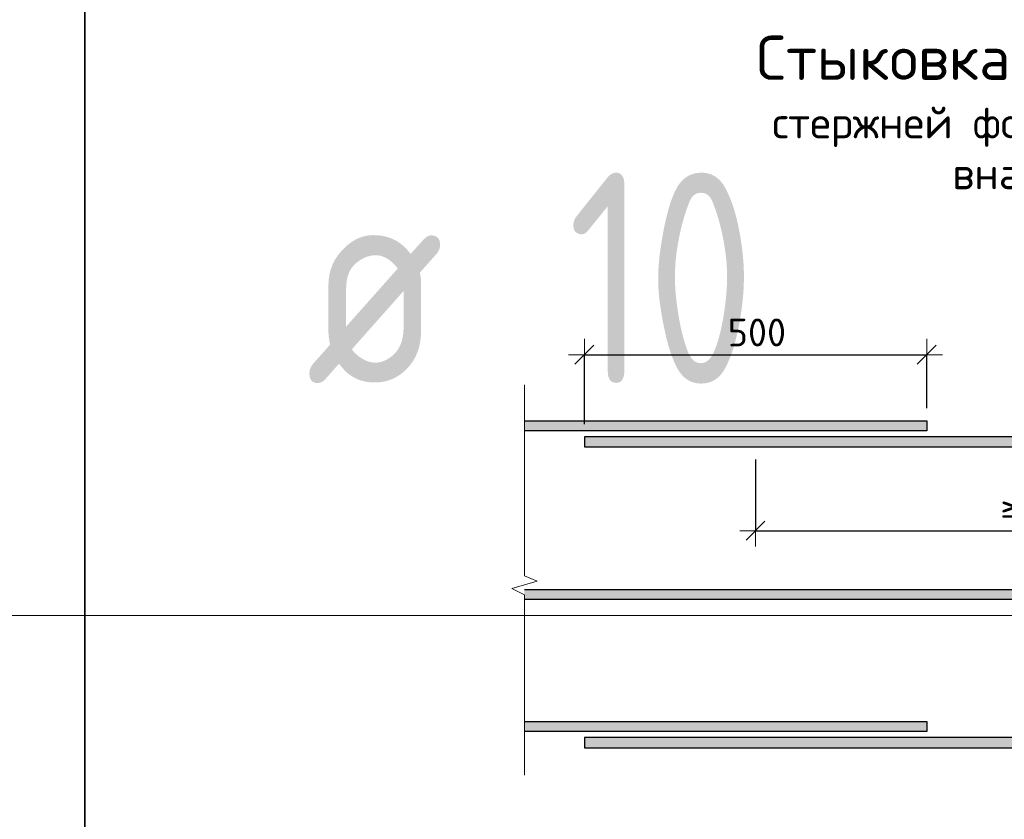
# Model space of a CAD drawing. Header units: metres. Extents: x -38 to 98, y -15 to 21.
# Tile 98 of 124: x 75.342 to 76.51, y 6.63 to 7.578. Entities that reach past the tile are written whole.
import ezdxf

# ---------------------------------------------------------------- set-up
doc = ezdxf.new("R2010")
doc.units = ezdxf.units.M
doc.header["$PDMODE"] = 65
doc.layers.add('XR$3$Арм.стержн.ниж.зоны Х', color=7, linetype='Continuous', lineweight=35, true_color=0xc600c6)
doc.layers.add('XR$5$Арм.стержн.ниж.зоны Х', color=7, linetype='Continuous', lineweight=35, true_color=0xc600c6)
doc.layers.add('XR$3$Размерная линия_ общее', color=7, linetype='Continuous', lineweight=13)
doc.layers.add('XR$5$Размерная линия_ общее', color=7, linetype='Continuous', lineweight=13)
doc.styles.add('ISOCPEUR', font='txt')
doc.dimstyles.new('DIMSTYLE_41', dxfattribs={"dimtxt": 0.033, "dimasz": 0.0375, "dimexe": 0, "dimexo": 0, "dimgap": 0.0165, "dimtad": 2, "dimdec": 0, "dimlfac": 1000, "dimrnd": 1, "dimzin": 12, "dimdsep": 46, "dimtxsty": 'ISOCPEUR', "dimblk1": 'ALL_ML_STRICH', "dimblk2": 'ALL_ML_STRICH', "dimsah": 1, "dimcen": 0, "dimclrd": 7, "dimclre": 256, "dimclrt": 7, "dimadec": 0, "dimazin": 0, "dimtfac": 1, "dimtdec": 0, "dimtix": 1, "dimtmove": 2, "dimatfit": 3, "dimfxl": 0, "dimtzin": 0, "dimlwd": 0, "dimlwe": -3, "dimarcsym": 0})
doc.dimstyles.new('DIMSTYLE_6', dxfattribs={"dimtxt": 0.033, "dimasz": 0.0375, "dimexe": 0, "dimexo": 0, "dimgap": 0.0165, "dimtad": 2, "dimdec": 0, "dimlfac": 1000, "dimrnd": 1, "dimzin": 12, "dimdsep": 46, "dimtxsty": 'ISOCPEUR', "dimblk1": 'ALL_ML_STRICH', "dimblk2": 'ALL_ML_STRICH', "dimsah": 1, "dimcen": 0, "dimclrd": 7, "dimclre": 256, "dimclrt": 7, "dimadec": 0, "dimazin": 0, "dimtfac": 1, "dimtdec": 0, "dimtix": 1, "dimtmove": 2, "dimatfit": 3, "dimfxl": 0, "dimtzin": 0, "dimlwd": 0, "dimlwe": -3, "dimarcsym": 0})
doc.dimstyles.new('DIMSTYLE_7', dxfattribs={"dimtxt": 0.033, "dimasz": 0.0375, "dimexe": 0, "dimexo": 0, "dimgap": 0.0165, "dimtad": 2, "dimdec": 0, "dimlfac": 1000, "dimrnd": 1, "dimzin": 12, "dimdsep": 46, "dimtxsty": 'ISOCPEUR', "dimblk1": 'ALL_ML_STRICH', "dimblk2": 'ALL_ML_STRICH', "dimsah": 1, "dimcen": 0, "dimclrd": 7, "dimclre": 256, "dimclrt": 7, "dimadec": 0, "dimazin": 0, "dimtfac": 1, "dimtdec": 0, "dimtix": 1, "dimtmove": 2, "dimatfit": 3, "dimfxl": 0, "dimtzin": 0, "dimlwd": 0, "dimlwe": -3, "dimarcsym": 0})
doc.dimstyles.new('DIMSTYLE_8', dxfattribs={"dimtxt": 0.033, "dimasz": 0.0375, "dimexe": 0, "dimexo": 0, "dimgap": 0.0165, "dimtad": 2, "dimdec": 0, "dimlfac": 1000, "dimrnd": 1, "dimzin": 12, "dimdsep": 46, "dimtxsty": 'ISOCPEUR', "dimblk1": 'ALL_ML_STRICH', "dimblk2": 'ALL_ML_STRICH', "dimsah": 1, "dimcen": 0, "dimclrd": 7, "dimclre": 256, "dimclrt": 7, "dimadec": 0, "dimazin": 0, "dimtfac": 1, "dimtdec": 0, "dimtix": 1, "dimtmove": 2, "dimatfit": 3, "dimfxl": 0, "dimtzin": 0, "dimlwd": 0, "dimlwe": -3, "dimarcsym": 0})

# ---------------------------------------------------------------- blocks, each defined once
blk = doc.blocks.new('ALL_ML_STRICH')
at = {"color": 0, "linetype": 'ByBlock', "lineweight": -2}
for p, q in [((0, -0.5), (0, 0.5)), ((-1, 0), (0.5, 0)), ((-0.3, -0.3), (0.3, 0.3))]:
    blk.add_line(p, q, dxfattribs=at)
blk = doc.blocks.new('*D40')
at = {"layer": 'DEFPOINTS', "color": 7, "linetype": 'Continuous', "lineweight": 13, "transparency": 33554687}
for p in [(76.0122, 7.1808), (76.4182, 7.1027), (76.0122, 7.0837)]:
    blk.add_point(p, dxfattribs=at)
at = {"layer": 'XR$3$Размерная линия_ общее', "color": 253, "linetype": 'Continuous', "lineweight": -2, "true_color": 0xa0a0a0, "transparency": 33554687}
for p, q in [((76.0122, 7.0987), (76.0122, 7.1808)), ((76.4182, 7.1177), (76.4182, 7.1808))]:
    blk.add_line(p, q, dxfattribs=at)
at = {"layer": 'XR$3$Размерная линия_ общее', "color": 7, "linetype": 'Continuous', "lineweight": -2, "transparency": 33554687}
blk.add_line((76.0122, 7.1808), (76.4182, 7.1808), dxfattribs=at)
at = {"layer": 'XR$3$Размерная линия_ общее', "color": 7, "linetype": 'Continuous', "lineweight": 13, "transparency": 33554687, "xscale": 0.0375, "yscale": 0.0375, "zscale": 0.0375, "rotation": 180}
blk.add_blockref('ALL_ML_STRICH', (76.0122, 7.1808), dxfattribs=at)
at = {"layer": 'XR$3$Размерная линия_ общее', "color": 7, "linetype": 'Continuous', "lineweight": 13, "transparency": 33554687, "xscale": 0.0375, "yscale": 0.0375, "zscale": 0.0375}
blk.add_blockref('ALL_ML_STRICH', (76.4182, 7.1808), dxfattribs=at)
at = {"layer": 'XR$3$Размерная линия_ общее', "color": 7, "linetype": 'Continuous', "lineweight": 13, "transparency": 33554687, "insert": (76.1822, 7.2238), "char_height": 0.033, "width": 0.00165, "attachment_point": 1, "line_spacing_factor": 0.60241, "style": 'ISOCPEUR'}
blk.add_mtext('500', dxfattribs=at)
blk = doc.blocks.new('*D41')
at = {"layer": 'DEFPOINTS', "color": 7, "linetype": 'Continuous', "lineweight": 13, "transparency": 33554687}
for p in [(76.2152, 7.0717), (76.2152, 6.9723), (76.8852, 6.9027)]:
    blk.add_point(p, dxfattribs=at)
at = {"layer": 'XR$3$Размерная линия_ общее', "color": 253, "linetype": 'Continuous', "lineweight": -2, "true_color": 0xa0a0a0, "transparency": 33554687}
for p, q in [((76.2152, 7.0567), (76.2152, 6.9723)), ((76.8852, 6.9177), (76.8852, 6.9723))]:
    blk.add_line(p, q, dxfattribs=at)
at = {"layer": 'XR$3$Размерная линия_ общее', "color": 7, "linetype": 'Continuous', "lineweight": -2, "transparency": 33554687}
blk.add_line((76.2152, 6.9723), (76.8852, 6.9723), dxfattribs=at)
at = {"layer": 'XR$3$Размерная линия_ общее', "color": 7, "linetype": 'Continuous', "lineweight": 13, "transparency": 33554687, "xscale": 0.0375, "yscale": 0.0375, "zscale": 0.0375, "rotation": 180}
blk.add_blockref('ALL_ML_STRICH', (76.2152, 6.9723), dxfattribs=at)
at = {"layer": 'XR$3$Размерная линия_ общее', "color": 7, "linetype": 'Continuous', "lineweight": 13, "transparency": 33554687, "xscale": 0.0375, "yscale": 0.0375, "zscale": 0.0375}
blk.add_blockref('ALL_ML_STRICH', (76.8852, 6.9723), dxfattribs=at)
at = {"layer": 'XR$3$Размерная линия_ общее', "color": 7, "linetype": 'Continuous', "lineweight": 13, "transparency": 33554687, "insert": (76.5056, 7.0153), "char_height": 0.033, "width": 0.00165, "attachment_point": 1, "line_spacing_factor": 0.60241, "style": 'ISOCPEUR'}
blk.add_mtext('≥650', dxfattribs=at)
blk = doc.blocks.new('ЭЛЕМЕНТ_УЗОРА_1')
at = {"color": 7, "linetype": 'Continuous', "lineweight": 13, "transparency": 33554687}
blk.add_line((75.9412, 6.6827), (75.9412, 6.6827), dxfattribs=at)
blk.add_lwpolyline([(75.9412, 7.1452), (75.9412, 6.919), (75.9562, 6.9126), (75.9262, 6.9038), (75.9412, 6.8964), (75.9412, 6.6827)], dxfattribs=at)
blk = doc.blocks.new('*D341')
at = {"layer": 'DEFPOINTS', "color": 7, "linetype": 'Continuous', "lineweight": 13, "transparency": 33554687}
for p in [(76.0122, 7.1808), (76.4182, 7.1027), (76.0122, 7.0837)]:
    blk.add_point(p, dxfattribs=at)
at = {"layer": 'XR$5$Размерная линия_ общее', "color": 253, "linetype": 'Continuous', "lineweight": -2, "true_color": 0xa0a0a0, "transparency": 33554687}
for p, q in [((76.0122, 7.0987), (76.0122, 7.1808)), ((76.4182, 7.1177), (76.4182, 7.1808))]:
    blk.add_line(p, q, dxfattribs=at)
at = {"layer": 'XR$5$Размерная линия_ общее', "color": 7, "linetype": 'Continuous', "lineweight": -2, "transparency": 33554687}
blk.add_line((76.0122, 7.1808), (76.4182, 7.1808), dxfattribs=at)
at = {"layer": 'XR$5$Размерная линия_ общее', "color": 7, "linetype": 'Continuous', "lineweight": 13, "transparency": 33554687, "xscale": 0.0375, "yscale": 0.0375, "zscale": 0.0375, "rotation": 180}
blk.add_blockref('ALL_ML_STRICH', (76.0122, 7.1808), dxfattribs=at)
at = {"layer": 'XR$5$Размерная линия_ общее', "color": 7, "linetype": 'Continuous', "lineweight": 13, "transparency": 33554687, "xscale": 0.0375, "yscale": 0.0375, "zscale": 0.0375}
blk.add_blockref('ALL_ML_STRICH', (76.4182, 7.1808), dxfattribs=at)
at = {"layer": 'XR$5$Размерная линия_ общее', "color": 7, "linetype": 'Continuous', "lineweight": 13, "transparency": 33554687, "insert": (76.1822, 7.2238), "char_height": 0.033, "width": 0.00165, "attachment_point": 1, "line_spacing_factor": 0.60241, "style": 'ISOCPEUR'}
blk.add_mtext('500', dxfattribs=at)
blk = doc.blocks.new('*D342')
at = {"layer": 'DEFPOINTS', "color": 7, "linetype": 'Continuous', "lineweight": 13, "transparency": 33554687}
for p in [(76.2152, 7.0717), (76.2152, 6.9723), (76.8852, 6.9027)]:
    blk.add_point(p, dxfattribs=at)
at = {"layer": 'XR$5$Размерная линия_ общее', "color": 253, "linetype": 'Continuous', "lineweight": -2, "true_color": 0xa0a0a0, "transparency": 33554687}
for p, q in [((76.2152, 7.0567), (76.2152, 6.9723)), ((76.8852, 6.9177), (76.8852, 6.9723))]:
    blk.add_line(p, q, dxfattribs=at)
at = {"layer": 'XR$5$Размерная линия_ общее', "color": 7, "linetype": 'Continuous', "lineweight": -2, "transparency": 33554687}
blk.add_line((76.2152, 6.9723), (76.8852, 6.9723), dxfattribs=at)
at = {"layer": 'XR$5$Размерная линия_ общее', "color": 7, "linetype": 'Continuous', "lineweight": 13, "transparency": 33554687, "xscale": 0.0375, "yscale": 0.0375, "zscale": 0.0375, "rotation": 180}
blk.add_blockref('ALL_ML_STRICH', (76.2152, 6.9723), dxfattribs=at)
at = {"layer": 'XR$5$Размерная линия_ общее', "color": 7, "linetype": 'Continuous', "lineweight": 13, "transparency": 33554687, "xscale": 0.0375, "yscale": 0.0375, "zscale": 0.0375}
blk.add_blockref('ALL_ML_STRICH', (76.8852, 6.9723), dxfattribs=at)
at = {"layer": 'XR$5$Размерная линия_ общее', "color": 7, "linetype": 'Continuous', "lineweight": 13, "transparency": 33554687, "insert": (76.5056, 7.0153), "char_height": 0.033, "width": 0.00165, "attachment_point": 1, "line_spacing_factor": 0.60241, "style": 'ISOCPEUR'}
blk.add_mtext('≥650', dxfattribs=at)
blk = doc.blocks.new('ЭЛЕМЕНТ_УЗОРА_15')
at = {"color": 7, "linetype": 'Continuous', "lineweight": 13, "transparency": 33554687}
blk.add_line((75.9412, 6.6827), (75.9412, 6.6827), dxfattribs=at)
blk.add_lwpolyline([(75.9412, 7.1452), (75.9412, 6.919), (75.9562, 6.9126), (75.9262, 6.9038), (75.9412, 6.8964), (75.9412, 6.6827)], dxfattribs=at)

msp = doc.modelspace()

# ---------------------------------------------------------------- hatches: boundary and pattern name
at = {"linetype": 'Continuous', "lineweight": 13, "true_color": 0xc8c8c8, "transparency": 33554687}
for points in [[(75.9412, 7.0907), (76.4182, 7.0907), (76.4182, 7.1027), (75.9412, 7.1027)], [(75.9412, 7.0907), (76.4182, 7.0907), (76.4182, 7.1027), (75.9412, 7.1027)], [(76.0122, 7.0837), (76.0122, 7.0717), (77.2012, 7.0717), (77.2012, 7.0837)], [(76.0122, 7.0837), (76.0122, 7.0717), (77.2012, 7.0717), (77.2012, 7.0837)], [(75.9412, 6.8907), (77.0972, 6.8907), (77.0972, 6.9027), (75.9412, 6.9027)], [(75.9412, 6.8907), (77.0972, 6.8907), (77.0972, 6.9027), (75.9412, 6.9027)], [(75.9412, 6.7341), (76.4182, 6.7341), (76.4182, 6.7461), (75.9412, 6.7461)], [(75.9412, 6.7341), (76.4182, 6.7341), (76.4182, 6.7461), (75.9412, 6.7461)], [(76.0122, 6.7271), (76.0122, 6.7151), (77.2012, 6.7151), (77.2012, 6.7271)], [(76.0122, 6.7271), (76.0122, 6.7151), (77.2012, 6.7151), (77.2012, 6.7271)]]:
    msp.add_hatch(color=9, dxfattribs=at).paths.add_polyline_path(points)

# ---------------------------------------------------------------- linework, layer by layer
at = {"color": 7, "linetype": 'Continuous', "lineweight": 35, "transparency": 33554687}
for p, q in [((75.4198, 7.6717), (75.4198, 6.8717)), ((75.4198, 6.8717), (75.4198, 6.0717))]:
    msp.add_line(p, q, dxfattribs=at)
at = {"color": 7, "linetype": 'Continuous', "lineweight": 13, "transparency": 33554687}
msp.add_line((86.4198, 6.8717), (67.9198, 6.8717), dxfattribs=at)
at = {"layer": 'XR$3$Арм.стержн.ниж.зоны Х', "color": 7, "linetype": 'Continuous', "lineweight": 25, "transparency": 33554687}
for points in [[(75.9412, 7.1027), (76.4182, 7.1027), (76.4182, 7.0907), (75.9412, 7.0907)], [(77.2012, 7.0837), (76.0122, 7.0837), (76.0122, 7.0717), (77.2012, 7.0717)], [(75.9412, 6.9027), (77.0972, 6.9027), (77.0972, 6.8907), (75.9412, 6.8907)], [(75.9412, 6.7461), (76.4182, 6.7461), (76.4182, 6.7341), (75.9412, 6.7341)], [(77.2012, 6.7271), (76.0122, 6.7271), (76.0122, 6.7151), (77.2012, 6.7151)]]:
    msp.add_lwpolyline(points, dxfattribs=at)
at = {"layer": 'XR$5$Арм.стержн.ниж.зоны Х', "color": 7, "linetype": 'Continuous', "lineweight": 25, "transparency": 33554687}
for points in [[(75.9412, 7.1027), (76.4182, 7.1027), (76.4182, 7.0907), (75.9412, 7.0907)], [(77.2012, 7.0837), (76.0122, 7.0837), (76.0122, 7.0717), (77.2012, 7.0717)], [(75.9412, 6.9027), (77.0972, 6.9027), (77.0972, 6.8907), (75.9412, 6.8907)], [(75.9412, 6.7461), (76.4182, 6.7461), (76.4182, 6.7341), (75.9412, 6.7341)], [(77.2012, 6.7271), (76.0122, 6.7271), (76.0122, 6.7151), (77.2012, 6.7151)]]:
    msp.add_lwpolyline(points, dxfattribs=at)

# ---------------------------------------------------------------- block references
at = {"color": 7, "linetype": 'Continuous', "lineweight": 13, "transparency": 33554687}
for name in ['ЭЛЕМЕНТ_УЗОРА_1', 'ЭЛЕМЕНТ_УЗОРА_15']:
    msp.add_blockref(name, (0, 0), dxfattribs=at)

# ---------------------------------------------------------------- texts
at = {"color": 7, "linetype": 'Continuous', "lineweight": 13, "transparency": 33554687, "insert": (76.5737, 7.5592), "char_height": 0.0525, "width": 0.938044, "attachment_point": 2, "line_spacing_factor": 0.963855}
msp.add_mtext('\\A1;{\\fISOCPEUR|i0|b0;\\H0.052500;\\W1.000000;\\C7;Стыковка арматурных}\\P{\\fISOCPEUR|i0|b0;\\H0.037500;\\W1.000000;\\C7;стержней фоновой арматуры}\\P{\\fISOCPEUR|i0|b0;\\H0.037500;\\W1.000000;\\C7;внахлёстку}\\P', dxfattribs=at)
msp.add_mtext('\\A1;{\\fISOCPEUR|i0|b0;\\H0.052500;\\W1.000000;\\C7;Стыковка арматурных}\\P{\\fISOCPEUR|i0|b0;\\H0.037500;\\W1.000000;\\C7;стержней фоновой арматуры}\\P{\\fISOCPEUR|i0|b0;\\H0.037500;\\W1.000000;\\C7;внахлёстку}\\P', dxfattribs=at)
at = {"color": 7, "linetype": 'Continuous', "lineweight": 35, "transparency": 33554687, "char_height": 0.25, "attachment_point": 7, "style": 'ISOCPEUR'}
for s, insert, width in [('\\W0.75;10', (75.9925, 7.1467), 0.393567), ('\\W0.82;ø', (75.6817, 7.1467), 0.327205)]:
    msp.add_mtext(s, dxfattribs=dict(at, insert=insert, width=width))

# ---------------------------------------------------------------- dimensions: what is measured, and where the dimension line sits
at = {"layer": 'XR$3$Размерная линия_ общее', "color": 7, "linetype": 'Continuous', "lineweight": 13, "transparency": 33554687}
for base, p1, p2, text, dimstyle, override, picture, middle in [((76.4182, 7.1808), (76.0122, 7.0987), (76.4182, 7.1177), '500', 'DIMSTYLE_6', {"dimpost": '<>', "dimclrd": 7, "dimclre": 253, "dimclrt": 7, "dimlwd": 0, "dimlwe": 65533}, '*D40', (76.2152, 7.1973)), ((76.8852, 6.9723), (76.2152, 7.0567), (76.8852, 6.9177), '≥650', 'DIMSTYLE_7', {"dimpost": '≥<>', "dimclrd": 7, "dimclre": 253, "dimclrt": 7, "dimlwd": 0, "dimlwe": 65533}, '*D41', (76.5502, 6.9888))]:
    dim = msp.add_linear_dim(base=base, p1=p1, p2=p2, text=text, dimstyle=dimstyle, override=override, dxfattribs=at)
    dim.commit()
    dim.dimension.update_dxf_attribs({"geometry": picture, "text_midpoint": middle, "dimtype": 160})
at = {"layer": 'XR$5$Размерная линия_ общее', "color": 7, "linetype": 'Continuous', "lineweight": 13, "transparency": 33554687}
for base, p1, p2, text, dimstyle, override, picture, middle in [((76.4182, 7.1808), (76.0122, 7.0987), (76.4182, 7.1177), '500', 'DIMSTYLE_8', {"dimpost": '<>', "dimclrd": 7, "dimclre": 253, "dimclrt": 7, "dimlwd": 0, "dimlwe": 65533}, '*D341', (76.2152, 7.1973)), ((76.8852, 6.9723), (76.2152, 7.0567), (76.8852, 6.9177), '≥650', 'DIMSTYLE_41', {"dimpost": '≥<>', "dimclrd": 7, "dimclre": 253, "dimclrt": 7, "dimlwd": 0, "dimlwe": 65533}, '*D342', (76.5502, 6.9888))]:
    dim = msp.add_linear_dim(base=base, p1=p1, p2=p2, text=text, dimstyle=dimstyle, override=override, dxfattribs=at)
    dim.commit()
    dim.dimension.update_dxf_attribs({"geometry": picture, "text_midpoint": middle, "dimtype": 160})

doc.saveas('drawing.dxf')
